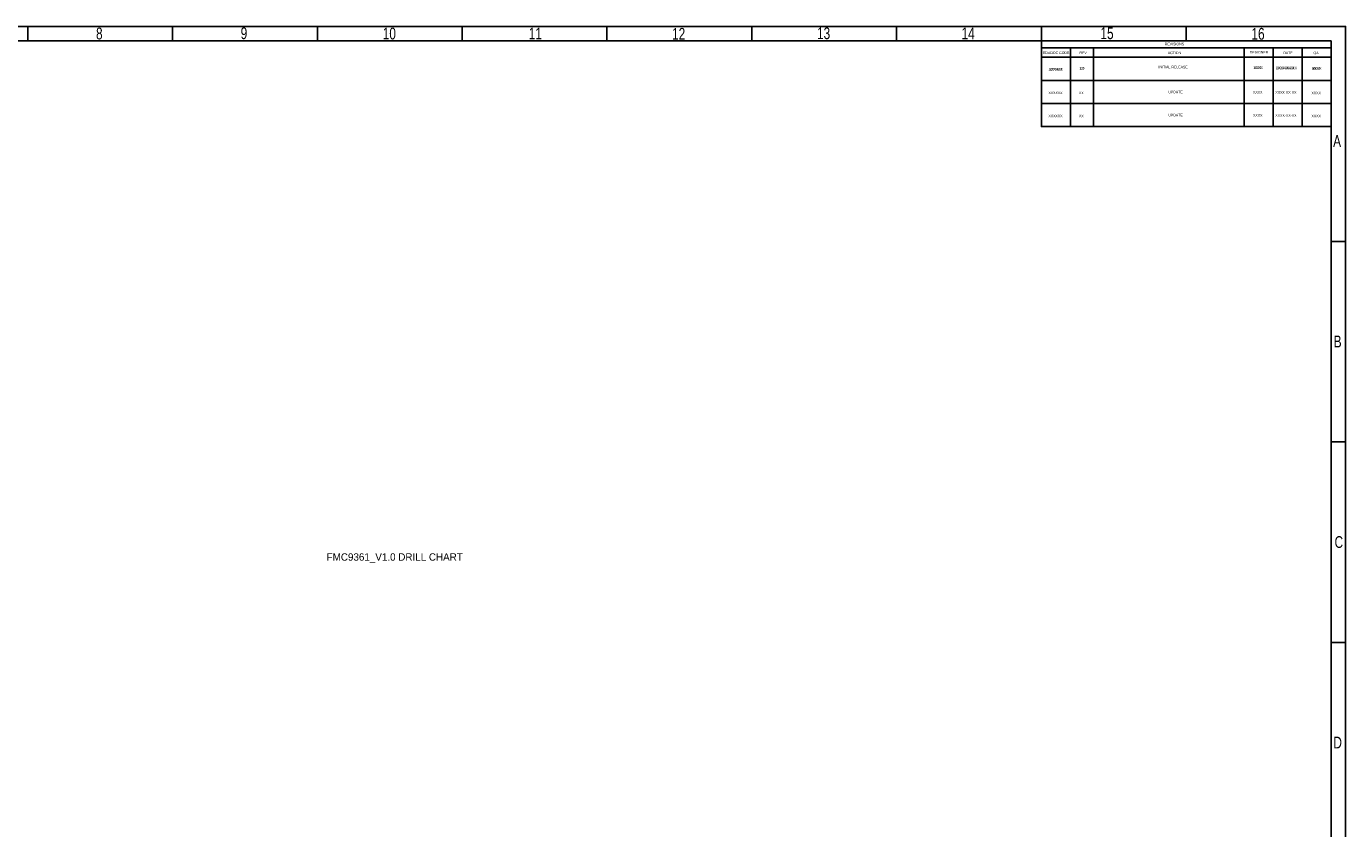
# Model space of a CAD drawing. Extents: x -225 to 585, y -158 to 406.
# Tile 39 of 39: x 130 to 585, y 129 to 406. Entities that reach past the tile are written whole.
import ezdxf

# ---------------------------------------------------------------- set-up
doc = ezdxf.new("R2010")
doc.units = 0
doc.layers.add('BOARD_GEOMETRY_DIMENSION', color=2, linetype='CONTINUOUS')
doc.layers.add('BOARD_GEOMETRY_SILKSCREEN_TOP', color=1, linetype='CONTINUOUS')

msp = doc.modelspace()

# ---------------------------------------------------------------- linework, layer by layer
at = {"layer": 'BOARD_GEOMETRY_DIMENSION'}
msp.add_lwpolyline([(-224.79, -158.115), (-224.79, 405.885142), (585.209904, 405.885142), (585.209904, -158.115)], close=True, dxfattribs=at)
for points in [[(130.210052, 400.885152), (130.210052, 405.885142)], [(180.209952, 405.885142), (180.209952, 400.885152)], [(230.210106, 400.885152), (230.210106, 405.885142)], [(280.210006, 400.885152), (280.210006, 405.885142)], [(330.209906, 400.885152), (330.209906, 405.885142)], [(380.21006, 400.885152), (380.21006, 405.885142)], [(430.20996, 400.885152), (430.20996, 405.885142)], [(480.210114, 400.885152), (480.210114, 405.885142)], [(530.210014, 400.885152), (530.210014, 405.885142)], [(580.209914, 400.885152), (-219.79001, 400.885152)], [(490.20984, 387.235192), (480.210114, 387.235192), (480.210114, 400.885152)], [(570.209934, 398.425162), (570.209934, 387.235192), (580.209914, 387.235192), (580.209914, 400.885152)], [(480.210114, 398.425162), (580.209914, 398.425162)], [(490.20984, 398.425162), (490.20984, 387.235192), (498.209824, 387.235192)], [(498.209824, 398.425162), (498.209824, 387.235192), (550.209974, 387.235192)], [(550.209974, 398.425162), (550.209974, 387.235192), (560.209954, 387.235192)], [(560.209954, 398.425162), (560.209954, 387.235192), (570.209934, 387.235192)], [(480.210114, 395.203172), (580.209914, 395.203172)], [(480.210114, 387.235192), (480.210114, 379.267212), (570.209934, 379.267212)], [(490.20984, 379.267212), (490.20984, 387.235192)], [(498.209824, 387.235192), (498.209824, 379.267212)], [(550.209974, 387.235192), (550.209974, 379.267212)], [(560.209954, 387.235192), (560.209954, 379.267212)], [(570.209934, 387.235192), (570.209934, 379.267212)], [(580.209914, -153.11501), (580.209914, 387.235192)], [(480.210114, 379.267212), (480.210114, 371.299232), (570.209934, 371.299232)], [(490.20984, 371.299232), (490.20984, 379.267212)], [(498.209824, 379.267212), (498.209824, 371.299232)], [(550.209974, 379.267212), (550.209974, 371.299232)], [(560.209954, 379.267212), (560.209954, 371.299232)], [(570.209934, 379.267212), (580.209914, 379.267212)], [(570.209934, 379.267212), (570.209934, 371.299232)], [(570.209934, 371.299232), (580.209914, 371.299232)], [(580.209914, 331.6351), (585.209904, 331.6351)], [(580.209914, 262.385048), (585.209904, 262.385048)], [(580.209914, 193.134996), (585.209904, 193.134996)]]:
    msp.add_lwpolyline(points, dxfattribs=at)
at = {"layer": 'BOARD_GEOMETRY_SILKSCREEN_TOP'}
msp.add_lwpolyline([(-224.79, -158.115), (-224.79, 405.885142), (585.209904, 405.885142), (585.209904, -158.115)], close=True, dxfattribs=at)
for points in [[(130.210052, 400.885152), (130.210052, 405.885142)], [(180.209952, 405.885142), (180.209952, 400.885152)], [(230.210106, 400.885152), (230.210106, 405.885142)], [(280.210006, 400.885152), (280.210006, 405.885142)], [(330.209906, 400.885152), (330.209906, 405.885142)], [(380.21006, 400.885152), (380.21006, 405.885142)], [(430.20996, 400.885152), (430.20996, 405.885142)], [(480.210114, 400.885152), (480.210114, 405.885142)], [(530.210014, 400.885152), (530.210014, 405.885142)], [(580.209914, 400.885152), (-219.79001, 400.885152)], [(480.210114, 400.885152), (480.210114, 387.235192), (490.20984, 387.235192)], [(580.209914, 400.885152), (580.209914, 387.235192), (570.209934, 387.235192), (570.209934, 398.425162)], [(480.210114, 398.425162), (490.20984, 398.425162)], [(490.20984, 398.425162), (580.209914, 398.425162)], [(490.20984, 398.425162), (490.20984, 387.235192), (498.209824, 387.235192)], [(498.209824, 398.425162), (498.209824, 387.235192), (550.209974, 387.235192)], [(550.209974, 398.425162), (550.209974, 387.235192), (560.209954, 387.235192)], [(560.209954, 398.425162), (560.209954, 387.235192), (570.209934, 387.235192)], [(480.210114, 395.203172), (490.20984, 395.203172)], [(490.20984, 395.203172), (580.209914, 395.203172)], [(480.210114, 387.235192), (480.210114, 379.267212), (490.20984, 379.267212)], [(490.20984, 379.267212), (490.20984, 387.235192)], [(498.209824, 387.235192), (498.209824, 379.267212)], [(550.209974, 387.235192), (550.209974, 379.267212)], [(560.209954, 387.235192), (560.209954, 379.267212)], [(570.209934, 387.235192), (570.209934, 379.267212)], [(580.209914, 387.235192), (580.209914, -153.11501)], [(480.210114, 379.267212), (480.210114, 371.299232), (490.20984, 371.299232)], [(490.20984, 379.267212), (570.209934, 379.267212)], [(490.20984, 371.299232), (490.20984, 379.267212)], [(498.209824, 379.267212), (498.209824, 371.299232)], [(550.209974, 379.267212), (550.209974, 371.299232)], [(560.209954, 379.267212), (560.209954, 371.299232)], [(570.209934, 379.267212), (580.209914, 379.267212)], [(570.209934, 379.267212), (570.209934, 371.299232)], [(490.20984, 371.299232), (570.209934, 371.299232)], [(570.209934, 371.299232), (580.209914, 371.299232)], [(580.209914, 331.6351), (585.209904, 331.6351)], [(580.209914, 262.385048), (585.209904, 262.385048)], [(580.209914, 193.134996), (585.209904, 193.134996)]]:
    msp.add_lwpolyline(points, dxfattribs=at)

# ---------------------------------------------------------------- texts
at = {"layer": 'BOARD_GEOMETRY_DIMENSION'}
for s, height, width, p in [('8', 4.064, 0.75, (153.809954, 401.385024)), ('9', 4.064, 0.75, (203.742798, 401.48129)), ('10', 4.064, 0.75, (252.808486, 401.385024)), ('11', 4.064, 0.75, (303.20996, 401.385024)), ('12', 4.064, 0.75, (352.689922, 401.284694)), ('13', 4.064, 0.75, (402.72716, 401.467828)), ('14', 4.064, 0.75, (452.609966, 401.385024)), ('15', 4.064, 0.75, (500.577358, 401.467828)), ('16', 4.064, 0.75, (552.710858, 401.295108)), ('EDADOC CODE', 0.889, 0.942857, (480.761548, 396.321026)), ('REV', 0.889, 0.942857, (493.33785, 396.299182)), ('REVISIONS', 0.889, 0.942857, (522.80185, 399.347182)), ('ACTION', 0.889, 0.942857, (523.81785, 396.299182)), ('DESIGNER', 0.889, 0.942857, (552.134024, 396.52067)), ('DATE', 0.889, 0.942857, (563.69585, 396.299182)), ('QA', 0.889, 0.942857, (574.10985, 396.299182)), ('1.0', 0.889, 0.942857, (493.344962, 390.924542)), ('INITIAL RELEASE', 0.889, 0.942857, (520.601194, 391.401554)), ('1571', 0.889, 0.942857, (553.436536, 391.149332)), ('2020-06-28', 0.889, 0.942857, (561.1368, 391.092182)), ('0533', 0.889, 0.942857, (573.621408, 390.909302)), ('1077403', 0.889, 0.942857, (482.676962, 390.623806)), ('XXXXXX', 0.889, 0.942857, (482.610414, 382.488186)), ('XX', 0.889, 0.942857, (493.15497, 382.47447)), ('UPDATE', 0.889, 0.942857, (524.033242, 382.76784)), ('XXXX', 0.889, 0.942857, (553.246544, 382.69926)), ('XXXX-XX-XX', 0.889, 0.942857, (560.946808, 382.64211)), ('XXXX', 0.889, 0.942857, (573.431416, 382.459484)), ('XXXXXX', 0.889, 0.942857, (482.610414, 374.520206)), ('XX', 0.889, 0.942857, (493.15497, 374.50649)), ('UPDATE', 0.889, 0.942857, (524.033242, 374.79986)), ('XXXX', 0.889, 0.942857, (553.246544, 374.73128)), ('XXXX-XX-XX', 0.889, 0.942857, (560.946808, 374.67413)), ('XXXX', 0.889, 0.942857, (573.431416, 374.491504)), ('A', 4.064, 0.75, (580.909938, 364.26013)), ('B', 4.064, 0.75, (581.11009, 295.010078)), ('C', 4.064, 0.75, (581.403206, 225.760026)), ('D', 4.064, 0.75, (580.996044, 156.509974))]:
    msp.add_text(s, height=height, dxfattribs=dict(at, width=width)).set_placement(p)
msp.add_text('FMC9361_V1.0 DRILL CHART', height=2.54, dxfattribs=at).set_placement((233.426, 221.361))
at = {"layer": 'BOARD_GEOMETRY_SILKSCREEN_TOP'}
for s, height, width, p in [('8', 4.064, 0.75, (153.809954, 401.385024)), ('9', 4.064, 0.75, (203.742798, 401.48129)), ('10', 4.064, 0.75, (252.808486, 401.385024)), ('11', 4.064, 0.75, (303.20996, 401.385024)), ('12', 4.064, 0.75, (352.689922, 401.284694)), ('13', 4.064, 0.75, (402.72716, 401.467828)), ('14', 4.064, 0.75, (452.609966, 401.385024)), ('15', 4.064, 0.75, (500.577358, 401.467828)), ('16', 4.064, 0.75, (552.710858, 401.295108)), ('EDADOC CODE', 0.889, 0.942857, (480.761548, 396.321026)), ('REV', 0.889, 0.942857, (493.33785, 396.299182)), ('REVISIONS', 0.889, 0.942857, (522.80185, 399.347182)), ('ACTION', 0.889, 0.942857, (523.81785, 396.299182)), ('DESIGNER', 0.889, 0.942857, (552.134024, 396.52067)), ('DATE', 0.889, 0.942857, (563.69585, 396.299182)), ('QA', 0.889, 0.942857, (574.10985, 396.299182)), ('XX', 0.889, 0.942857, (493.344962, 390.924542)), ('INITIAL RELEASE', 0.889, 0.942857, (520.601194, 391.401554)), ('XXXX', 0.889, 0.942857, (553.436536, 391.149332)), ('XXXX-XX-XX', 0.889, 0.942857, (561.1368, 391.092182)), ('XXXX', 0.889, 0.942857, (573.621408, 390.909302)), ('XXXXXX', 0.889, 0.942857, (482.676962, 390.623806)), ('XXXXXX', 0.889, 0.942857, (482.611684, 382.489202)), ('XX', 0.889, 0.942857, (493.15497, 382.47447)), ('UPDATE', 0.889, 0.942857, (524.033242, 382.76784)), ('XXXX', 0.889, 0.942857, (553.246544, 382.69926)), ('XXXX-XX-XX', 0.889, 0.942857, (560.946808, 382.64211)), ('XXXX', 0.889, 0.942857, (573.431416, 382.459484)), ('XXXXXX', 0.889, 0.942857, (482.611684, 374.521222)), ('XX', 0.889, 0.942857, (493.15497, 374.50649)), ('UPDATE', 0.889, 0.942857, (524.033242, 374.79986)), ('XXXX', 0.889, 0.942857, (553.246544, 374.73128)), ('XXXX-XX-XX', 0.889, 0.942857, (560.946808, 374.67413)), ('XXXX', 0.889, 0.942857, (573.431416, 374.491504)), ('A', 4.064, 0.75, (580.909938, 364.26013)), ('B', 4.064, 0.75, (581.11009, 295.010078)), ('C', 4.064, 0.75, (581.403206, 225.760026)), ('D', 4.064, 0.75, (580.996044, 156.509974))]:
    msp.add_text(s, height=height, dxfattribs=dict(at, width=width)).set_placement(p)

doc.saveas('drawing.dxf')
